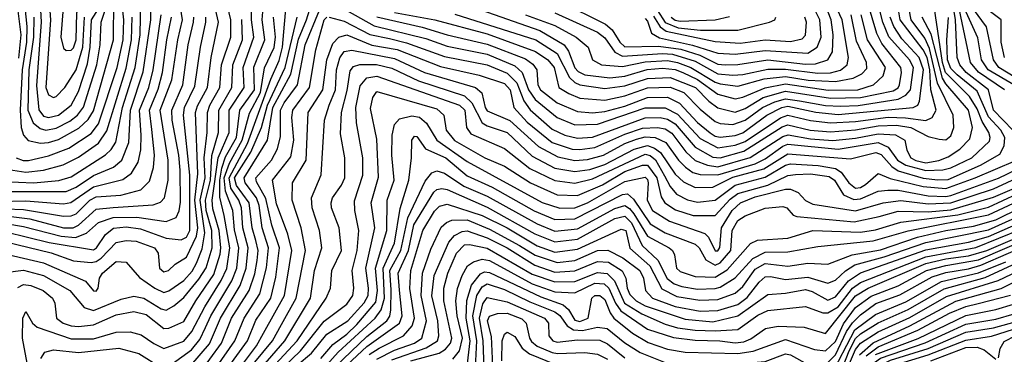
# Model space of a CAD drawing. Extents: x 501367 to 657802, y 482273 to 547541.
# Tile 208 of 256: x 561160 to 565088, y 536081 to 537415. Entities that reach past the tile are written whole.
import ezdxf

# ---------------------------------------------------------------- set-up
doc = ezdxf.new("R2010")
doc.units = 0

msp = doc.modelspace()

# ---------------------------------------------------------------- linework, layer by layer
at = {"layer": '0CON20XD'}
for points in [[(561105, 536632.8), (561200.7, 536620.7), (561335, 536585.3), (561374.1, 536585.9), (561395, 536595.9), (561465, 536659.2), (561533.2, 536666.8), (561693.1, 536676.9), (561722.5, 536687.5), (561737.7, 536705), (561752.8, 536775), (561753, 536855), (561721.1, 537055), (561766.8, 537175), (561790.7, 537335), (561809.1, 537415), (561767.4, 537685)], [(561345, 537292.9), (561365, 537294.2), (561375, 537302.4), (561385.5, 537334.5), (561388.1, 537441.9), (561419.5, 537515), (561412.9, 537545), (561375, 537605.7), (561357, 537583), (561337, 537515), (561324, 537345), (561335, 537301.5), (561345, 537292.9)], [(565123, 536975), (565044.9, 537054.9), (565025.7, 537135), (564936.1, 537205), (564910.6, 537235), (564900.8, 537265), (564893.3, 537415), (564875, 537528.8)], [(561095, 536729.9), (561345, 536730.4), (561385, 536746.9), (561455, 536794.6), (561535, 536827.8), (561567.4, 536855), (561595.4, 536925), (561601.8, 537055), (561653.2, 537206.8), (561683.1, 537415), (561681.7, 537505)], [(561095, 536483.7), (561255, 536446.1), (561423, 536373), (561455, 536333.8), (561465, 536332.9), (561473.1, 536345), (561478.8, 536385), (561490.2, 536405), (561545, 536451.2), (561585, 536448.2), (561637.8, 536387.8), (561699.4, 536345), (561735, 536327.9), (561755, 536334.5), (561815, 536375.5), (561847.9, 536412.1), (561866, 536444), (561888.8, 536501.2), (561898.3, 536565), (561880, 536695), (561899.8, 536785), (561896.1, 536865), (561908.2, 536965), (561909.4, 537045), (561919, 537075), (561958, 537145), (561965.6, 537235), (562002.3, 537345), (562002.9, 537415), (561980.9, 537505)], [(561095, 536770.6), (561215, 536764.7), (561316.1, 536773.9), (561365, 536788.8), (561503, 536877), (561525, 536897.1), (561543.5, 536926.5), (561569.7, 537065), (561621.2, 537225), (561640.8, 537355), (561643.3, 537495)], [(561105, 536530.1), (561285.8, 536485.8), (561375, 536453.3), (561445, 536447.3), (561465, 536451.1), (561485.4, 536464.6), (561545, 536526.5), (561585, 536534.3), (561625, 536532.6), (561698.2, 536505), (561712.4, 536485), (561718.5, 536425), (561735, 536410.3), (561753.3, 536415), (561780, 536440), (561825, 536467.8), (561865, 536551.9), (561871, 536585), (561859, 536695), (561870.5, 536800.5), (561861.5, 537045), (561869, 537071.1), (561909.4, 537145), (561924.4, 537265), (561952.8, 537405), (561930.8, 537505)], [(561145.7, 537505), (561164.8, 537355), (561155, 537262.2)], [(561146.1, 536865), (561174.1, 536854.1), (561195, 536854.1), (561275, 536872.8), (561356.8, 536903.2), (561445, 536961), (561475, 536999.8), (561548.8, 537225), (561573.1, 537335), (561575.3, 537415), (561568.1, 537485)], [(561152.9, 536347.1), (561175, 536359.4), (561205, 536355.7), (561253.3, 536335), (561291.4, 536305), (561300, 536285), (561307.3, 536225), (561333.4, 536205), (561365, 536194.9), (561395, 536191.7), (561455, 536198.6), (561545, 536238), (561615, 536252.1), (561665, 536240), (561735, 536184.4), (561755, 536185.6), (561815, 536212.3), (561862.8, 536295), (561935, 536399.6), (561959.9, 536480.1), (561963, 536505), (561955.8, 536575), (561931.2, 536661.2), (561927.7, 536695), (561952.5, 536865), (561996.2, 536965), (561995.5, 537054.5), (562055.1, 537145), (562051.3, 537225), (562093.8, 537345), (562085.3, 537415), (562084.6, 537495)], [(561176.8, 537505), (561188.5, 537388.5), (561186.9, 537325), (561170.3, 537215), (561161.6, 537055), (561165.6, 536985.6), (561175, 536954.7), (561193.9, 536933.9), (561242.9, 536922.9), (561275, 536924.9), (561315, 536937.4), (561396.7, 536983.3), (561432.7, 537017.2), (561455, 537051.8), (561534.9, 537335), (561536.1, 537495)], [(561201.5, 535981.5), (561171.1, 536145), (561172.8, 536225), (561185, 536252.5), (561211.5, 536205), (561229.6, 536189.6), (561365, 536142.8), (561455, 536143.2), (561545, 536168.9), (561600.9, 536170.9), (561645, 536159.2), (561695, 536124), (561735, 536104.8), (561815, 536133.9), (561847.3, 536172.7), (561899, 536271), (561964.4, 536375.6), (561986.1, 536423.9), (561998.1, 536505), (561975.3, 536635), (561958.1, 536708.1), (561958.6, 536775), (561966.6, 536823.4), (561981.5, 536868.5), (562025.1, 536945), (562038.8, 537055), (562096.7, 537135), (562093.8, 537226.1), (562137.8, 537335), (562127.8, 537415), (562133.7, 537495)], [(561216.5, 537425), (561215.7, 537345), (561196.9, 537215), (561192.5, 537055), (561214.3, 537004.3), (561241.9, 536981.9), (561265, 536974.6), (561305, 536982.5), (561359.7, 537010.3), (561391.1, 537035), (561414.1, 537065.9), (561467.6, 537235), (561481.3, 537315), (561485.8, 537405.8), (561512.5, 537487.5)], [(561240, 537505), (561245.8, 537405), (561227.1, 537152.9), (561236.4, 537056.4), (561255, 537030.8), (561275, 537024.6), (561315, 537034.4), (561365.1, 537074.9), (561395, 537129.5), (561430.7, 537239.3), (561441.7, 537305), (561446, 537415), (561481.2, 537468.8)], [(561277, 537505), (561282.4, 537415), (561263.8, 537145), (561275, 537115.4), (561295, 537105.3)], [(561735, 535911.3), (561916.8, 536123.2), (561961.1, 536225), (562039.7, 536355), (562064.2, 536425), (562071.1, 536505), (562050.7, 536585), (562045.4, 536665.3), (562034.3, 536695), (562002.9, 536742.9), (561995.6, 536785), (562069.1, 536920.9), (562161.7, 537178.3), (562195, 537252), (562209.2, 537305), (562226.5, 537505)], [(561893.8, 535956.2), (562019, 536135), (562055.6, 536225), (562118.2, 536321.8), (562144.5, 536425.5), (562152.3, 536505), (562127, 536585), (562115.1, 536675), (562104.5, 536705), (562059.7, 536765), (562055.6, 536785), (562149.3, 536935), (562170.4, 537065), (562241.6, 537198.4), (562272.4, 537337.6), (562304.9, 537415), (562328.1, 537491.9)], [(562087.8, 535985), (562217.8, 536135), (562320.4, 536305), (562336.6, 536415), (562365.2, 536505), (562356.3, 536575), (562326.5, 536665), (562324.8, 536705), (562363.4, 536796.6), (562376.5, 537015), (562394.3, 537075), (562420, 537135), (562424.7, 537215.3), (562437.1, 537262.9), (562455, 537288.5), (562485, 537293.8), (562655, 537260.5), (562775.1, 537205.1), (562979.3, 537145), (563003.9, 537123.9), (563016.8, 537065), (563025, 537051.2), (563115, 537013.3), (563230.1, 536910.1), (563307.8, 536867.8), (563375, 536853.2), (563425, 536857.2), (563488.8, 536875), (563575, 536921.1), (563621.3, 536938.7), (563655, 536948.7), (563695.4, 536945), (563738.6, 536925), (563788.1, 536855), (563816.6, 536826.6), (563846.4, 536806.4), (563875, 536797.7), (563945, 536796.1), (564095, 536840.9), (564135, 536860.1), (564205, 536911.2), (564225, 536918.7), (564425, 536898.9), (564585.1, 536925.1), (564625, 536907), (564661.9, 536855), (564695, 536835.2), (564775, 536813.5), (564843.8, 536816.2), (564875, 536824.5), (564959.5, 536865), (565029, 536931), (565032.5, 536945), (565026.9, 536965), (564999.6, 537009.6), (564979.9, 537059.9), (564949.2, 537109.2), (564854, 537205), (564842.3, 537245), (564805.1, 537495)], [(562395, 537425.1), (562455, 537409.2), (562556.7, 537356.7), (562635, 537339.8), (562703.1, 537323.1), (562855, 537268.3), (563025, 537235.3), (563105, 537201.8), (563143.7, 537163.7), (563171.8, 537091.8), (563196.3, 537056.3), (563285, 536978.3), (563335.1, 536955.1), (563385, 536943.2), (563445, 536947.2), (563655, 537023.8), (563715, 537024.7), (563745, 537018.5), (563775, 537000.4), (563855, 536907.5), (563925, 536867), (563955, 536864.4), (564049.5, 536890.5), (564202.3, 536987.7), (564225, 536995.5), (564313.3, 536975), (564395, 536967.9), (564495, 536976.4), (564585, 536992.6), (564658.8, 536995), (564715.9, 536985), (564785, 536948.8), (564828.2, 536938.2), (564855, 536936.2), (564875, 536952.5), (564887.2, 536985), (564884, 537035), (564822.3, 537162.3), (564790.6, 537300.6), (564770.8, 537340.8), (564716.5, 537415), (564699.7, 537505)], [(562465, 537452), (562575, 537390.4), (562780.5, 537339.5), (562865, 537310.2), (563025, 537277.7), (563135, 537231.7), (563164.6, 537204.6), (563189.5, 537135), (563216.5, 537096.5), (563304.7, 537024.7), (563375, 536995.7), (563465, 536998.1), (563655, 537063.1), (563735, 537064.2), (563785, 537038), (563875, 536941.9), (563945, 536904.1), (564015, 536914.4), (564055, 536929.4), (564195.6, 537024.4), (564225, 537034.7), (564315, 537013), (564395, 537003.3), (564495, 537008.6), (564625, 537026.2), (564694.3, 537024.3), (564775, 537012.9), (564801, 537025), (564816.6, 537055), (564794.7, 537135), (564791.2, 537215), (564780.8, 537265), (564764.7, 537294.7), (564672.6, 537415), (564660.1, 537495)], [(562655, 537443.5), (562816, 537414), (563025, 537358.2), (563218, 537288), (563267.4, 537255), (563293, 537225), (563311.1, 537145), (563350.5, 537120.5), (563395, 537102.6), (563495, 537093.8), (563575, 537111.2), (563665, 537143.6), (563755, 537146.4), (563809.6, 537125), (563875, 537058.2), (563935, 537009), (563955, 537001.5), (564005, 536997.3), (564055, 537014), (564123.5, 537065), (564172.6, 537087.4), (564215, 537099.6), (564271.3, 537091.3), (564375, 537073.2), (564435, 537069.8), (564505, 537073.2), (564665, 537098.6), (564696.1, 537113.9), (564713.6, 537135), (564726.4, 537225), (564709.6, 537255), (564627.4, 537347.4), (564603.7, 537405), (564580.8, 537495)], [(562896.5, 537436.5), (563218.9, 537335), (563305, 537280.7), (563353.8, 537185), (563374.6, 537164.6), (563395, 537155.6), (563495, 537140.2), (563575, 537151.1), (563665, 537180.2), (563755, 537184), (563857, 537145), (563910.2, 537090.2), (563945, 537064.3), (564015, 537045.9), (564055, 537060.8), (564127, 537105), (564215, 537130.4), (564395, 537102), (564514.5, 537105.5), (564645, 537131.4), (564665, 537143.1), (564670.9, 537155), (564678.2, 537205), (564675.1, 537225), (564599.6, 537319.6), (564579.7, 537359.7), (564542.6, 537485)], [(563295, 537443), (563465, 537364.9), (563495, 537342.2), (563534.5, 537285), (563565, 537269.3), (563725, 537280.6), (563765, 537277.6), (563855, 537249.2), (563945, 537198.9), (564005, 537193.7), (564045, 537196.6), (564145, 537218.2), (564215, 537217.5), (564345, 537201.7), (564395, 537203.8), (564435, 537213.9), (564461.6, 537235), (564467.1, 537265), (564441.4, 537415), (564404.6, 537495)], [(563315, 537487.8), (563497.5, 537397.5), (563524.2, 537375), (563554.4, 537325), (563575, 537306.6), (563709, 537309), (563797.9, 537297.9), (563873.2, 537273.2), (563945, 537237.6), (563975, 537235.1), (564025, 537235.9), (564145, 537255.5), (564295, 537237.5), (564335, 537238.8), (564384.7, 537255), (564402.7, 537287.3), (564406.3, 537355), (564397.8, 537415), (564385.2, 537445.2)], [(565089, 537135), (564985, 537205.5), (564954, 537245), (564903.6, 537485)], [(561945.6, 535964.4), (562068.4, 536135), (562102.9, 536217.1), (562162.5, 536305), (562181.6, 536388.4), (562196.3, 536505), (562166.4, 536596.4), (562142.2, 536702.2), (562105, 536768.8), (562102.6, 536785), (562164.8, 536855), (562189.2, 536900.8), (562201.2, 536948.8), (562200.5, 537055), (562215, 537083.9), (562267.9, 537155), (562299.2, 537315), (562356.5, 537453.5)], [(562973.9, 537463.9), (563235, 537371.5), (563332.4, 537315), (563350.2, 537290.2), (563375, 537223.3), (563388.6, 537208.6), (563415, 537195.8), (563515, 537183.6), (563575, 537190.1), (563663.8, 537216.2), (563725, 537221.9), (563775, 537216.2), (563805.6, 537205), (563865, 537176.5), (563945, 537118.6), (564015, 537099.5), (564045, 537105.6), (564135, 537144), (564215, 537159.5), (564386.3, 537133.7), (564504, 537136), (564566.8, 537155), (564605, 537190.9), (564614.5, 537225), (564543, 537335), (564518, 537435)], [(563655, 537420.4), (563665, 537408.8), (563681.3, 537361.3), (563713, 537343), (563844.1, 537314.1), (563945, 537281.6), (564015, 537277.2), (564135, 537292.5), (564305, 537281.6), (564341.7, 537305), (564357.5, 537345), (564352.8, 537415), (564336.1, 537446.1)], [(563705, 537451.7), (563735, 537404.4), (563787.6, 537382.4), (563876.7, 537373.3), (564025, 537372.9), (564151.4, 537405), (564173.3, 537415), (564177.3, 537425)], [(565125.9, 537155.9), (565023.8, 537215), (564997.3, 537255), (564982.6, 537342.6), (564936.4, 537445)], [(565135, 537183.2), (565066, 537225), (565044.9, 537255), (565016.8, 537386.8), (564965, 537456.4)], [(565089, 537265), (565076.2, 537325), (565075.7, 537415), (565006.2, 537466.2)], [(561075, 536690.7), (561185, 536692.8), (561335, 536681.4), (561364.3, 536685.7), (561455, 536748.5), (561572, 536778), (561606.8, 536803.2), (561633.2, 536846.8), (561643.4, 536896.6), (561644.7, 536954.7), (561638, 537055), (561674.9, 537145), (561693, 537215), (561723.9, 537435)], [(561102.7, 536407.3), (561175, 536416.4), (561255, 536394.9), (561359.5, 536335), (561417.6, 536267.6), (561455, 536256.3), (561565, 536301.6), (561615, 536313.3), (561655, 536304.5), (561725, 536262.4), (561745, 536257.8), (561775.4, 536274.6), (561815, 536308.1), (561875, 536380.2), (561904, 536426), (561927.7, 536505), (561927, 536575), (561904.6, 536655), (561901.8, 536695), (561921.2, 536775), (561926.4, 536873.6), (561953.5, 536965), (561954.7, 537055), (562006.1, 537145), (562010.7, 537235), (562048.7, 537335), (562045.8, 537415.8)], [(561105, 536603.1), (561175, 536591.2), (561325, 536551.7), (561382.6, 536547.4), (561426.1, 536563.9), (561475, 536607), (561532.9, 536627), (561627.4, 536627.4), (561745, 536611), (561783.9, 536626.1), (561796.4, 536653.6), (561801.8, 536688.2), (561800, 536815), (561794.9, 536875), (561768.1, 537015), (561766.8, 537055), (561810.5, 537155), (561832.7, 537315), (561854, 537405), (561854.9, 537425)], [(561105, 536661.6), (561175, 536658.8), (561335, 536632), (561365, 536632.8), (561385, 536641.4), (561440.6, 536695), (561465, 536709.6), (561564.1, 536715.9), (561643.7, 536736.3), (561678.3, 536771.7), (561694.3, 536825.7), (561698.5, 536875), (561686.8, 536976.8), (561677.9, 537055), (561712.4, 537137.6), (561730.2, 537205), (561746.6, 537335), (561765.5, 537425)], [(561105, 536569.6), (561277.3, 536527.3), (561455, 536497.8), (561466.8, 536505), (561501.8, 536558.2), (561535, 536584.6), (561585, 536589.1), (561641.5, 536581.5), (561745, 536543.7), (561805, 536538), (561825, 536547.8), (561839.5, 536575), (561839, 536795), (561813.7, 537035), (561818, 537065), (561859.3, 537150.7), (561880.9, 537305), (561902.2, 537405), (561902.7, 537425)], [(561115, 536817.4), (561185, 536807), (561255, 536814.6), (561333.5, 536836.5), (561395, 536866.9), (561475, 536922.8), (561508.2, 536971.8), (561585, 537221.3), (561606.4, 537335), (561609.5, 537425)], [(561295, 537105.3), (561305, 537108.6), (561340.2, 537145), (561385, 537215.8), (561411.5, 537305), (561418.4, 537425)], [(561745, 536026.6), (561845, 536099.4), (561879.3, 536140.7), (561901.6, 536188.4), (561923, 536235), (562005.9, 536374.1), (562025.9, 536425), (562034.2, 536505), (562016.8, 536576.8), (562010.9, 536655), (561981.7, 536731.7), (561976.5, 536785), (561996.7, 536843.3), (562048.2, 536935), (562077.4, 537042.6), (562120.9, 537125), (562137.3, 537222.7), (562175.2, 537304.8), (562181.2, 537345), (562172.2, 537425)], [(561871.7, 535998.3), (561965.6, 536125), (562005.8, 536225), (562075.8, 536335), (562097.8, 536402.2), (562107.3, 536455), (562111.2, 536495), (562101.7, 536535), (562087.1, 536585), (562076, 536685), (562025, 536754.3), (562017.3, 536785), (562082.9, 536887.1), (562124.7, 536985.3), (562148.9, 537075), (562218.8, 537225), (562267.5, 537425)], [(561977.5, 535945), (562104.6, 536114.6), (562133, 536165), (562216.9, 536315), (562245.6, 536495), (562229.9, 536559.9), (562185, 536680.4), (562168.6, 536775), (562241.4, 536868.6), (562253.5, 536935), (562246.3, 537025), (562249.6, 537055), (562316.9, 537145), (562341.7, 537295), (562374.9, 537415), (562385, 537424.8)], [(562053.6, 535995), (562169.2, 536135), (562205, 536200.5), (562263.8, 536305), (562300.7, 536495), (562283, 536585), (562246.7, 536695), (562248.9, 536765), (562303.2, 536855), (562311.6, 537045), (562370.1, 537135), (562385.9, 537255), (562409.3, 537320.7), (562434, 537346), (562465, 537354.3), (562565, 537314.1), (562666.8, 537296.8), (562838.4, 537228.4), (562993.9, 537193.9), (563095, 537160.3), (563117.2, 537135), (563131.7, 537065), (563185, 537007.1), (563285, 536925.6), (563365, 536899.2), (563395, 536897.3), (563455, 536905.9), (563575, 536959.4), (563645, 536982.9), (563705, 536985.1), (563735, 536979.4), (563762.2, 536962.2), (563817.9, 536887.9), (563855, 536854.4), (563904.8, 536834.8), (563945, 536829.2), (564074.6, 536865.4), (564205, 536950), (564226.3, 536956.3), (564315, 536940), (564405, 536933.2), (564495, 536942.7), (564585, 536960.4), (564655, 536955.6), (564692.1, 536935), (564699.8, 536895), (564715.2, 536865), (564735, 536854), (564775, 536844.8), (564826.7, 536853.3), (564865, 536867.9), (564911, 536899), (564950.3, 536939.7), (564961.1, 536985), (564946.1, 537055), (564855, 537159), (564841.6, 537181.6), (564797, 537357), (564760.4, 537425)], [(562127.5, 535985), (562267, 536135), (562383.2, 536305), (562400.8, 536345), (562405.2, 536415), (562443.4, 536495), (562434.4, 536585), (562403.6, 536665), (562402.5, 536685), (562408.6, 536705), (562444.2, 536755), (562457.7, 536785), (562457.3, 536865), (562440.6, 536960.6), (562444, 537045), (562467, 537133), (562478.2, 537211.8), (562491.5, 537228.5), (562516.8, 537236.8), (562584, 537236), (562645, 537221.2), (562751.4, 537171.4), (562935, 537111.6), (562964.2, 537084.2), (563005, 537004.2), (563025, 536992), (563105, 536965.7), (563205, 536871.6), (563295, 536823.2), (563375, 536810), (563435, 536818), (563495, 536837.8), (563611.5, 536898.5), (563665, 536914), (563693.4, 536903.4), (563716.3, 536886.3), (563775, 536799.3), (563809, 536769), (563855, 536746), (563925, 536747.3), (564005, 536786.7), (564129, 536821), (564225, 536880.9), (564475, 536860), (564576.2, 536886.2), (564597.2, 536877.2), (564639.4, 536829.4), (564665, 536812.6), (564765, 536783.4), (564823, 536777), (564865, 536778.5), (564993.9, 536835), (565070.5, 536879.5), (565088.4, 536911.6), (565090.4, 536945), (565075.1, 536975), (565025, 537028.1), (564979.6, 537129.6), (564900.6, 537195), (564875, 537220.3), (564862.4, 537255), (564859.8, 537335), (564865.9, 537424.1)], [(562585, 537426.4), (562765.6, 537385.6), (562865.3, 537355.3), (563025, 537317.7), (563178.8, 537258.8), (563207.2, 537237.2), (563223, 537215), (563227.9, 537155), (563237.6, 537135), (563305, 537084.3), (563385, 537048.6), (563445, 537043.9), (563495, 537048.7), (563575, 537070.9), (563665, 537105.3), (563745, 537106.2), (563792.3, 537082.3), (563865, 537005.4), (563914.3, 536964.3), (563935, 536950.6), (563955, 536947.3), (564015, 536953), (564045, 536964.5), (564141.2, 537035), (564201.5, 537065), (564225, 537069.8), (564336.1, 537046.1), (564425, 537037.1), (564724.8, 537065.1), (564743.3, 537075), (564749.8, 537090.2), (564766, 537215), (564748.2, 537265), (564679, 537339), (564647.8, 537387.8), (564633, 537425)], [(563178.6, 537435), (563295, 537392.1), (563380.5, 537345), (563428.8, 537305), (563445.4, 537255), (563480.8, 537235), (563565, 537228.7), (563655, 537246.7), (563745, 537252.4), (563785, 537244.8), (563837.4, 537225), (563935, 537166.2), (563955, 537159.8), (564025, 537150.6), (564130.3, 537179.7), (564215, 537188.1), (564306, 537174), (564415, 537168.2), (564485, 537181.6), (564520.4, 537199.6), (564539.4, 537220.6), (564539, 537245), (564499.3, 537329.3), (564477.1, 537435)], [(563688.5, 537428.5), (563716.1, 537386.1), (563739, 537369), (563935, 537328.2), (564035, 537321.8), (564135, 537335.4), (564235, 537328.3), (564281.4, 537338.6), (564295, 537354), (564299, 537405), (564293, 537425)], [(563759.2, 537425), (563775, 537413.8), (563795, 537409.7), (563935, 537414), (563992.5, 537427.5)], [(562175.3, 535994.7), (562281.1, 536095), (562375, 536213.5), (562465, 536280.5), (562489.5, 536315), (562493.8, 536345), (562486.3, 536415), (562505.9, 536495), (562513, 536575), (562496.7, 536655), (562496.5, 536693.5), (562529.8, 536795), (562528.8, 536865), (562504.3, 537004.3), (562501.3, 537065), (562518.4, 537151.6), (562545, 537183.2), (562585, 537190.1), (562915, 537073.8), (562936.2, 537055), (562942.6, 536985), (562960.1, 536960.1), (563095, 536901.2), (563195, 536821.8), (563295, 536774), (563375, 536763.6), (563445, 536780.1), (563655, 536879), (563675, 536873.9), (563696.4, 536856.4), (563732.9, 536792.9), (563755, 536749.6), (563780.1, 536720.1), (563825, 536696.4), (563865, 536687.9), (563935, 536695.1), (564015, 536755.9), (564135, 536786.7), (564215, 536835.8), (564235, 536840.3), (564345.9, 536834.1), (564415, 536821.4), (564437.5, 536807.5), (564467.9, 536765), (564495, 536743.7), (564515, 536746.4), (564535, 536758.3), (564585, 536801.3), (564632.5, 536782.5), (564765, 536750), (564855, 536742.6), (564972.4, 536785), (565135, 536854.3)], [(562210.5, 535989.5), (562324.2, 536085.8), (562385, 536161.2), (562469.3, 536215), (562535, 536285.8), (562550.2, 536315), (562551.7, 536345), (562540.5, 536425), (562577.3, 536585), (562562.6, 536685), (562592.3, 536787.7), (562585, 536938.8), (562559.5, 537060.5), (562568.6, 537105), (562585, 537128.2), (562825, 537059.5), (562851.9, 537035), (562862.2, 536975), (562895, 536933.6), (563015.3, 536865), (563095, 536831.1), (563198.3, 536765), (563305, 536716.4), (563385, 536714.1), (563485, 536756.5), (563575, 536809.5), (563645, 536835.1), (563665, 536834.9), (563702.8, 536785), (563719.2, 536709.2), (563734.1, 536685), (563776.9, 536656.9), (563846.9, 536635), (563935, 536634.5), (563995, 536699.3), (564025, 536721.9), (564145, 536755.1), (564225, 536793.9), (564255, 536797.8), (564315, 536800), (564389.7, 536789.7), (564411.6, 536775), (564446.5, 536716.5), (564488.6, 536698.6), (564515, 536701.3), (564585, 536732), (564624.4, 536735.6), (564665.1, 536734.9), (564785, 536713.4), (564855, 536709.8), (564875, 536714.4), (565065, 536783.8), (565140.1, 536819.9)], [(562362.1, 536065), (562409.4, 536120.6), (562465, 536161.2), (562505, 536200), (562580.8, 536289.2), (562588, 536335), (562580.2, 536425), (562624.7, 536575), (562626.1, 536695), (562654.2, 536775), (562645.2, 536875), (562645.9, 536955), (562655, 536996.9), (562675, 537019.7), (562725, 537032.5), (562755.9, 537025.9), (562782.7, 537002.7), (562824.8, 536935), (562945, 536849.3), (563245, 536686.7), (563315, 536663.7), (563375, 536665.3), (563425, 536685.3), (563575, 536770.7), (563655, 536787.2), (563665, 536778.1), (563667.6, 536765), (563663.8, 536695), (563685.2, 536655), (563752.2, 536612.2), (563893.2, 536563.2), (563907.9, 536547.9), (563935, 536493.8), (563945, 536494.2), (563953.4, 536506.6), (563959.9, 536585), (564003.1, 536655), (564036.5, 536685), (564095, 536709.6), (564215, 536739.2), (564235, 536739.4), (564266.6, 536726.6), (564295, 536694.8), (564325, 536679.4), (564495, 536652.7), (564604.9, 536685.1), (564675, 536694.3), (564785, 536681.1), (564875.3, 536684.7), (565045, 536741.2), (565155, 536791.1)], [(562375, 536027.3), (562430.9, 536089.1), (562578.8, 536225), (562601.8, 536258.2), (562615.2, 536305), (562610, 536425), (562655, 536524.6), (562677.8, 536662.2), (562712.5, 536775), (562723.6, 536865), (562724.8, 536935), (562735, 536951.1), (562745, 536949.6), (562779.7, 536899.7), (562860.4, 536865), (562945, 536792.6), (563045, 536747.9), (563213.2, 536653.2), (563295, 536618.2), (563375, 536620.8), (563565, 536718.4), (563585, 536721.3), (563609, 536699), (563675, 536601.8), (563735, 536565.4), (563855, 536520.3), (563870.4, 536505), (563897.8, 536457.8), (563935, 536436.5), (563955, 536445.9), (563997.4, 536495), (564003.1, 536575), (564024.8, 536615), (564055, 536633.5), (564135, 536663.9), (564205, 536670.3), (564220.5, 536665), (564245.7, 536635.7), (564260.7, 536630.7), (564489.3, 536609.3), (564589.3, 536630.7), (564665, 536651.3), (564785, 536649.8), (564875, 536657.6), (565045, 536707.9), (565203.5, 536775)], [(562388.6, 536001.4), (562545, 536152.4), (562624.9, 536215), (562636.4, 536233.6), (562641.5, 536258.5), (562641.9, 536338.1), (562637.5, 536415), (562680.2, 536495), (562708.8, 536625), (562778.1, 536771.9), (562805, 536804.8), (562825, 536812.8), (562855, 536803.5), (562931.5, 536751.5), (563025, 536711.2), (563225, 536601.5), (563295, 536572.3), (563385, 536581.1), (563535, 536662.9), (563575, 536674), (563593, 536663), (563610.8, 536640.8), (563665, 536552.5), (563750.9, 536505), (563764.7, 536495), (563772.4, 536477.6), (563780.8, 536425), (563795, 536411), (563855, 536391), (563935, 536388.1), (563982.7, 536417.3), (564076.5, 536523.5), (564103.4, 536536.6), (564225, 536544.6), (564325.2, 536574.9), (564515, 536567.7), (564575, 536577.8), (564675, 536608.4), (564902.7, 536637.3), (565025, 536668.4), (565139.3, 536720.7)], [(562407.1, 535982.9), (562545, 536111.7), (562675.1, 536205), (562686.1, 536235), (562675, 536337.1), (562670.7, 536405), (562711.9, 536495), (562732.4, 536597.6), (562812.2, 536727.8), (562825, 536738.8), (562845, 536742), (562865, 536738.8), (563025, 536667.7), (563215, 536562.1), (563295, 536530), (563385, 536540.8), (563535, 536622.3), (563575, 536632.3), (563601.6, 536605), (563643, 536515), (563705.9, 536455.9), (563743.4, 536383.4), (563771.7, 536361.7), (563801.5, 536351.5), (563865, 536341), (563935, 536342.9), (563955, 536348.7), (564014.2, 536385.7), (564085, 536463.1), (564135, 536488.6), (564225, 536489.7), (564345, 536510.5), (564565, 536533.2), (564705, 536574), (565025, 536637.4), (565145, 536692.7)], [(562555, 536079.8), (562594, 536106), (562691.6, 536155), (562725.5, 536194.5), (562735.1, 536225), (562716.8, 536343.2), (562720.8, 536415), (562768, 536575), (562815, 536652), (562835, 536672.1), (562865, 536680), (563005, 536634.5), (563105.6, 536585), (563225, 536513.6), (563295, 536488.5), (563385, 536500.3), (563560.5, 536579.5), (563578.9, 536575), (563593.8, 536503.8), (563673.8, 536433.8), (563721.6, 536341.6), (563781.4, 536311.4), (563873.3, 536296.6), (563945, 536299.8), (564015, 536324.3), (564045, 536352), (564095, 536420.7), (564135, 536443.3), (564225, 536433.2), (564305, 536445.1), (564385, 536440.4), (564481.7, 536478.3), (564595, 536498.1), (564741.5, 536548.5), (564855, 536575.2), (564965, 536592.3), (565055, 536617.3), (565155, 536666.5)], [(562585, 536062.2), (562655, 536098.1), (562735, 536125.9), (562764.8, 536145), (562782.7, 536215), (562761.9, 536315), (562767.3, 536405), (562799.9, 536500.1), (562842.2, 536587.8), (562862.9, 536607.1), (562884.1, 536615.9), (562945, 536617.2), (563035, 536580.5), (563154.3, 536514.3), (563216.3, 536476.3), (563305, 536447.3), (563375, 536455.5), (563465, 536495.3), (563506.8, 536496.8), (563566.3, 536466.3), (563634.1, 536415), (563649, 536385), (563657.2, 536335), (563684.2, 536305), (563775, 536271.7), (563875, 536253.6), (563945, 536255.3), (564025, 536279.4), (564062.8, 536307.2), (564110.6, 536369.4), (564135, 536390), (564155, 536391.7), (564215, 536379.3), (564305, 536389.3), (564385, 536364.4), (564415, 536376.6), (564455.5, 536414.5), (564492.7, 536437.3), (564609.2, 536469.2), (564775, 536527.1), (565025, 536578), (565161, 536639)], [(562645, 536058.8), (562782.5, 536107.5), (562827, 536135), (562832.4, 536155), (562828, 536215), (562804.9, 536314.9), (562813.9, 536395), (562871.8, 536528.2), (562895, 536555.2), (562925, 536571.1), (562945, 536572.8), (563025, 536545.1), (563104.5, 536505), (563215, 536435.9), (563295, 536409.1), (563375, 536413.9), (563465, 536450.7), (563508.8, 536448.8), (563563.7, 536413.7), (563578.9, 536385), (563583.7, 536345), (563595, 536319.7), (563619.8, 536295), (563655.9, 536274.1), (563815, 536221.6), (563925, 536211.1), (564025, 536234.4), (564145, 536320.2), (564215, 536324.5), (564295, 536339.7), (564321.7, 536331.7), (564385, 536296.9), (564415, 536309.7), (564466.3, 536373.7), (564514.4, 536405.6), (564775, 536498.2), (564945, 536528.4), (565025, 536551.2), (565167.3, 536612.7)], [(562721, 536055), (562833.9, 536086.1), (562858.7, 536101.3), (562878.4, 536125), (562884.4, 536145), (562852.3, 536295), (562852.2, 536345), (562868.9, 536405), (562903.4, 536485), (562935, 536517.1), (562955, 536518.5), (563025, 536504.7), (563205, 536401), (563295, 536370.2), (563375, 536372.1), (563465, 536407.4), (563503.9, 536403.9), (563533.5, 536373.5), (563572.7, 536285), (563642, 536242), (563735, 536201.2), (563785, 536187.4), (563855, 536176.8), (563935, 536174.5), (564025, 536180.4), (564105, 536236.6), (564145, 536256.1), (564295, 536271.5), (564365, 536247.1), (564385, 536246.6), (564425, 536270.1), (564482.7, 536345), (564515, 536367.7), (564775, 536470.3), (564975, 536507.5), (565158.2, 536581.8)], [(562888, 536062), (562914.3, 536095), (562927.1, 536145), (562905.7, 536234.3), (562900.6, 536295), (562906.4, 536343.6), (562924.9, 536395.1), (562946.5, 536433.5), (562970.3, 536449.7), (563005, 536459.9), (563035, 536454.7), (563205, 536362.2), (563295, 536330.9), (563375, 536326.2), (563455, 536364.3), (563491.8, 536361.8), (563510.4, 536345), (563536.8, 536285), (563557.9, 536255), (563665, 536181.3), (563768.1, 536148.1), (563855, 536137.5), (563954, 536135), (564015, 536126.7), (564048.8, 536131.2), (564077, 536143), (564135.7, 536184.3), (564186, 536194), (564289.7, 536189.7), (564375, 536163.7), (564495, 536314.4), (564545.4, 536344.6), (564775, 536442.7), (564855, 536461.3), (564945, 536473.2), (565018.4, 536495), (565195, 536571.3)], [(562935, 535943.2), (562957.8, 536135), (562940.8, 536225), (562944.2, 536295.8), (562962.7, 536357.3), (562998.6, 536401.4), (563015, 536410.4), (563035, 536407.8), (563239.2, 536310.8), (563328.4, 536278.4), (563349.6, 536259.6), (563375, 536217.6), (563395, 536212.6), (563427.7, 536225), (563443.4, 536305), (563455, 536315.2), (563475, 536315.2), (563495, 536300), (563516.1, 536246.1), (563531, 536225), (563604.9, 536164.9), (563668.2, 536128.2), (563745, 536101.8), (563815, 536089.4), (564024.7, 536084.7), (564086.5, 536093.5), (564215, 536140.3), (564330.6, 536100.6), (564375, 536094.9), (564415, 536132.6), (564447.1, 536202.9), (564495, 536267.3), (564556.8, 536313.2), (564665, 536353.7), (564778.7, 536415), (564855, 536435.5), (564985, 536458.1), (565205, 536551.5)], [(564055.9, 536045.9), (564135, 536052.9), (564215, 536082.5), (564235, 536079), (564305, 536040.4), (564335.5, 536035.5), (564375, 536039), (564415, 536079.6), (564458.5, 536171.5), (564482.8, 536207.2), (564515, 536239.1), (564575.9, 536284.1), (564672.3, 536317.7), (564800.2, 536389.8), (564855, 536407.8), (564945, 536421.5), (564995, 536436), (565215, 536532.2)], [(563915, 535968.1), (564125, 535969.8), (564199.5, 535959.5), (564234.3, 535935), (564267.2, 535875), (564295, 535839.5), (564315, 535834.3), (564345, 535843.7), (564375, 535862.5), (564385, 535878.7), (564469.1, 536095), (564495, 536143.7), (564515, 536162.4), (564585, 536206.4), (564705, 536259.7), (564847.9, 536342.1), (565012.6, 536387.4), (565244.9, 536494.9)], [(564466.8, 536035), (564495, 536099.8), (564515, 536125.1), (564585, 536171.3), (564711.8, 536228.2), (564857.8, 536312.2), (565064, 536376), (565305, 536489.7)], [(564395, 535992.3), (564491.8, 536178.2), (564575, 536240.2), (564695, 536290.8), (564838.4, 536371.6), (564985, 536405.6), (565095, 536449.8)], [(564510.7, 536079.3), (564565, 536126.8), (564711.6, 536195), (564895, 536292.4), (565076.4, 536343.6), (565205, 536409.2)], [(562978.2, 536028.2), (562983.4, 536135), (562968.5, 536235), (562984.5, 536315.5), (563005, 536350.4), (563025, 536361.9), (563095, 536338.9), (563195, 536289.8), (563295, 536251.1), (563315.7, 536235.7), (563344.9, 536194.9), (563369.2, 536179.2), (563405, 536176.7), (563465, 536189.4), (563503.9, 536183.9), (563575, 536126.9), (563635, 536088.6), (563735, 536048.6)], [(563012.8, 536025), (563009.8, 536135), (562994.4, 536225), (563007.5, 536282.5), (563025, 536307.9), (563105, 536291), (563254.2, 536225), (563270.5, 536205), (563271.9, 536155), (563287.5, 536135), (563305, 536130.1), (563385, 536138.5), (563475, 536137.1), (563505, 536122.7), (563575, 536067.3)], [(564537.5, 536075), (564585, 536110.8), (564743.2, 536176.8), (564869.2, 536245), (564935, 536271.9), (564984.2, 536284.2), (565112.9, 536317.1)], [(564575, 536079.9), (564745.2, 536144.8), (564935, 536236), (565055, 536259.4), (565125, 536280.9)], [(563048.3, 536035), (563042.7, 536152.7), (563027, 536215), (563035, 536233.6), (563065.9, 536244.1), (563105, 536245.1), (563163.2, 536223.2), (563180.8, 536205), (563194.1, 536145), (563202, 536132), (563225, 536113.2), (563285, 536088), (563305.9, 536084.1), (563415, 536088.8), (563465, 536081.8), (563505, 536061.5)], [(564508.8, 535875), (564548.2, 536015), (564570.9, 536049.1), (564595, 536066), (564772.4, 536127.6), (564935, 536201.9), (565055, 536221.8), (565127.8, 536242.2)], [(564209.7, 535339.7), (564255, 535321.2), (564285, 535315.3), (564305, 535318.1), (564345, 535353.1), (564383.2, 535406.8), (564446.1, 535575), (564505, 535702.7), (564517.7, 535755), (564522.1, 535855), (564530.6, 535899.4), (564559, 535991), (564585, 536032), (564635, 536057.6), (564785, 536105), (564935, 536169.6), (565045, 536186.7), (565146, 536214)], [(563083.8, 536055), (563085.4, 536135), (563095, 536161.8), (563105, 536168.9), (563135, 536152.4), (563165.1, 536105.1), (563193.6, 536083.6), (563295, 536041.6)], [(564262.5, 535232.5), (564295, 535212.7), (564325, 535208.8), (564355.7, 535215), (564374.3, 535235.7), (564387.2, 535295), (564429.1, 535400.9), (564470.3, 535575), (564505, 535646.1), (564522.5, 535697.5), (564535.2, 535764.8), (564539.2, 535865), (564556.5, 535933.5), (564575, 535980.1), (564593.6, 536005), (564655, 536039.2), (564785, 536078.8), (564935, 536137.8), (565037.1, 536152.9), (565125, 536180.9)], [(565065, 536067.1), (565071.9, 536105), (565087.7, 536132.3), (565135, 536156)], [(561244.9, 536065.1), (561260.2, 536089.8), (561295, 536098.8), (561395, 536088.6), (561556.3, 536106.3), (561634.9, 536084.9), (561725, 536028.4)], [(564794.7, 536055.3), (564935, 536108.6), (564980.2, 536109.8), (565008.7, 536098.7), (565055, 536062.2)]]:
    msp.add_lwpolyline(points, dxfattribs=at)

doc.saveas('drawing.dxf')
